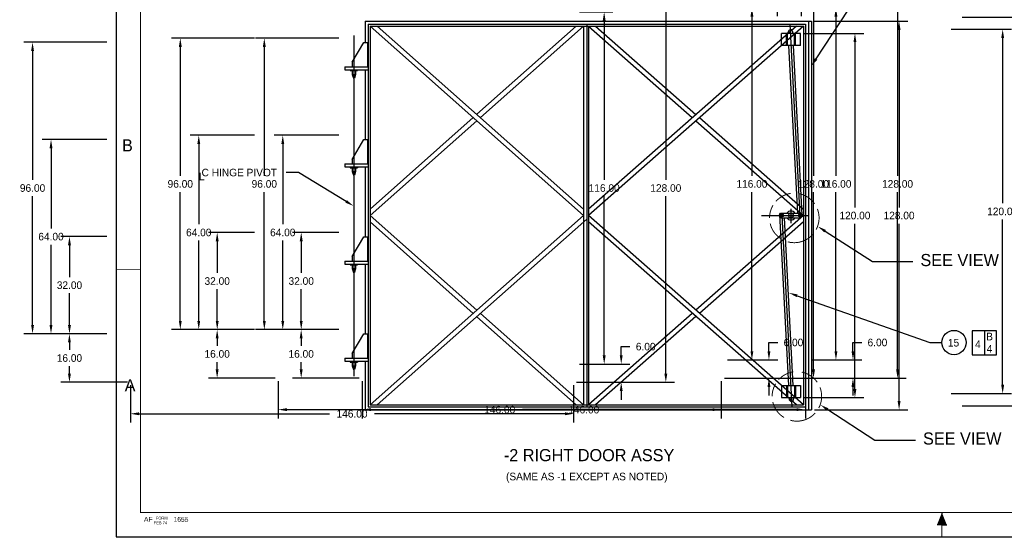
# Model space of a CAD drawing. Extents: x -2 to 34, y 0 to 22.6.
# Tile 1 of 3: x -2 to 18.3, y 0 to 10.6. Entities that reach past the tile are written whole.
import ezdxf
from ezdxf.enums import TextEntityAlignment as Align

# ---------------------------------------------------------------- set-up
doc = ezdxf.new("R2010")
doc.units = 0
doc.linetypes.add('CENTER', pattern=[0])
doc.linetypes.add('HIDDEN', pattern=[0])
doc.layers.get('0').update_dxf_attribs({"linetype": 'CONTINUOUS'})
doc.layers.get('DEFPOINTS').update_dxf_attribs({"linetype": 'CONTINUOUS'})
for name, color, linetype in [('DIM', 5, 'CONTINUOUS'), ('DIMENSION', 5, 'CONTINUOUS'), ('HATCH', 2, 'CONTINUOUS'), ('LETTERING', 5, 'CONTINUOUS'), ('OUTLINE', 1, 'CONTINUOUS'), ('REBAR', 1, 'CONTINUOUS')]:
    doc.layers.add(name, color=color, linetype=linetype)
doc.dimstyles.get("Standard").update_dxf_attribs({"dimtxt": 2.5, "dimasz": 2.5, "dimexe": 1.25, "dimexo": 0.625, "dimtad": 1, "dimcen": 2.5, "dimazin": 3, "dimtfac": 1, "dimtmove": 0, "dimatfit": 3})

# ---------------------------------------------------------------- blocks, each defined once
blk = doc.blocks.new('BORDER')
at = {"color": 0}
for p, q in [((0, 1), (0, 0)), ((0, 0), (1, 0))]:
    blk.add_line(p, q, dxfattribs=at)
blk = doc.blocks.new('*X')
at = {"color": 0}
for p, q in [((10.246, 20.499), (10.339, 20.592)), ((10.458, 20.357), (10.543, 20.443)), ((10.571, 20.117), (10.673, 20.219)), ((10.578, 19.771), (10.703, 19.896)), ((10.578, 19.417), (10.703, 19.542)), ((10.578, 19.063), (10.703, 19.188)), ((10.578, 18.71), (10.703, 18.835)), ((10.578, 18.356), (10.703, 18.481)), ((10.578, 18.003), (10.703, 18.128)), ((8.295, 17.754), (8.045, 18.004)), ((8.222, 17.743), (8.045, 17.92)), ((8.295, 17.839), (8.11, 18.024)), ((8.295, 17.924), (8.195, 18.024)), ((8.295, 18.009), (8.28, 18.024)), ((8.615, 17.774), (8.42, 17.969)), ((8.53, 17.774), (8.42, 17.884)), ((8.67, 17.804), (8.45, 18.024)), ((8.67, 17.888), (8.535, 18.024)), ((8.67, 17.973), (8.62, 18.024)), ((7.829, 17.711), (7.797, 17.743)), ((7.914, 17.711), (7.84, 17.786)), ((7.92, 17.79), (7.882, 17.828)), ((7.92, 17.763), (7.994, 17.837)), ((7.985, 17.743), (8.045, 17.804)), ((8.137, 17.743), (8.045, 17.835)), ((8.052, 17.743), (8.045, 17.75)), ((8.295, 17.799), (8.333, 17.837)), ((8.324, 17.743), (8.418, 17.837)), ((8.445, 17.774), (8.42, 17.799)), ((8.737, 17.774), (8.792, 17.829)), ((8.865, 17.774), (8.919, 17.829)), ((8.992, 17.774), (9.046, 17.829)), ((9.119, 17.774), (9.174, 17.829)), ((9.247, 17.774), (9.301, 17.829)), ((9.374, 17.774), (9.428, 17.829)), ((9.501, 17.774), (9.556, 17.829)), ((9.628, 17.774), (9.683, 17.829)), ((9.756, 17.774), (9.764, 17.783)), ((10.672, 17.743), (10.703, 17.774)), ((7.909, 17.462), (7.795, 17.576)), ((7.92, 17.535), (7.869, 17.587)), ((7.92, 17.509), (7.967, 17.556)), ((7.958, 17.462), (8.045, 17.549)), ((8.043, 17.462), (8.045, 17.464)), ((8.266, 17.274), (8.045, 17.495)), ((8.295, 17.33), (8.07, 17.556)), ((8.295, 17.415), (8.155, 17.556)), ((8.295, 17.5), (8.24, 17.556)), ((8.295, 17.544), (8.307, 17.556)), ((8.298, 17.462), (8.391, 17.556)), ((8.383, 17.462), (8.42, 17.5)), ((8.606, 17.274), (8.42, 17.46)), ((8.67, 17.295), (8.441, 17.524)), ((8.67, 17.379), (8.526, 17.524)), ((8.67, 17.464), (8.61, 17.524)), ((8.717, 17.417), (8.67, 17.464)), ((8.687, 17.47), (8.742, 17.524)), ((8.815, 17.47), (8.869, 17.524)), ((8.942, 17.47), (8.997, 17.524)), ((9.069, 17.47), (9.124, 17.524)), ((9.197, 17.47), (9.251, 17.524)), ((9.324, 17.47), (9.378, 17.524)), ((9.451, 17.47), (9.506, 17.524)), ((9.578, 17.47), (9.633, 17.524)), ((9.706, 17.47), (9.76, 17.524)), ((8.182, 17.274), (8.045, 17.41)), ((8.097, 17.274), (8.045, 17.326)), ((8.521, 17.274), (8.42, 17.375)), ((8.436, 17.274), (8.42, 17.29)), ((8.717, 17.332), (8.67, 17.379)), ((8.717, 17.248), (8.67, 17.295)), ((9.764, 17.388), (9.717, 17.435)), ((9.764, 17.304), (9.717, 17.351)), ((9.764, 17.219), (9.717, 17.266)), ((10.578, 17.296), (10.703, 17.421)), ((8.717, 17.163), (8.67, 17.21)), ((8.717, 17.078), (8.67, 17.125)), ((8.717, 16.993), (8.67, 17.04)), ((9.764, 17.134), (9.717, 17.181)), ((9.764, 17.049), (9.717, 17.096)), ((8.717, 16.908), (8.67, 16.955)), ((8.717, 16.823), (8.67, 16.87)), ((9.764, 16.964), (9.717, 17.011)), ((9.764, 16.879), (9.717, 16.926)), ((9.764, 16.794), (9.717, 16.841)), ((8.717, 16.738), (8.67, 16.785)), ((8.702, 16.669), (8.67, 16.701)), ((9.764, 16.71), (9.717, 16.757)), ((9.764, 16.625), (9.717, 16.672)), ((9.764, 16.54), (9.717, 16.587)), ((26.986, 13.107), (26.883, 13.21)), ((27.113, 13.107), (26.988, 13.232)), ((27.24, 13.107), (27.115, 13.232)), ((27.368, 13.107), (27.243, 13.232)), ((27.383, 13.219), (27.37, 13.232)), ((24.44, 13.107), (24.393, 13.154)), ((24.504, 13.107), (24.457, 13.154)), ((24.568, 13.107), (24.521, 13.154)), ((24.631, 13.107), (24.584, 13.154)), ((24.695, 13.107), (24.648, 13.154)), ((24.759, 13.107), (24.712, 13.154)), ((24.822, 13.107), (24.775, 13.154)), ((24.886, 13.107), (24.839, 13.154)), ((24.949, 13.107), (24.902, 13.154)), ((25.013, 13.107), (24.966, 13.154)), ((25.077, 13.107), (25.03, 13.154)), ((25.14, 13.107), (25.093, 13.154)), ((25.204, 13.107), (25.157, 13.154)), ((25.268, 13.107), (25.221, 13.154)), ((25.331, 13.107), (25.284, 13.154)), ((25.395, 13.107), (25.348, 13.154)), ((25.459, 13.107), (25.412, 13.154)), ((25.522, 13.107), (25.475, 13.154)), ((25.586, 13.107), (25.539, 13.154)), ((25.649, 13.107), (25.602, 13.154)), ((25.713, 13.107), (25.666, 13.154)), ((25.777, 13.107), (25.73, 13.154)), ((25.84, 13.107), (25.793, 13.154)), ((25.904, 13.107), (25.857, 13.154)), ((25.968, 13.107), (25.921, 13.154)), ((26.031, 13.107), (25.984, 13.154)), ((26.095, 13.107), (26.048, 13.154)), ((26.159, 13.107), (26.112, 13.154)), ((26.222, 13.107), (26.175, 13.154)), ((26.286, 13.107), (26.239, 13.154)), ((26.35, 13.107), (26.303, 13.154)), ((26.413, 13.107), (26.366, 13.154)), ((26.477, 13.107), (26.43, 13.154)), ((26.54, 13.107), (26.493, 13.154)), ((26.604, 13.107), (26.557, 13.154)), ((26.668, 13.107), (26.621, 13.154)), ((26.737, 13.102), (26.684, 13.154)), ((26.741, 13.08), (26.768, 13.107)), ((26.795, 13.107), (26.748, 13.154)), ((26.797, 13.05), (26.853, 13.107)), ((26.859, 13.107), (26.812, 13.154)), ((26.869, 13.038), (26.938, 13.107)), ((26.883, 13.146), (26.875, 13.154)), ((26.942, 13.026), (27.023, 13.107)), ((27.015, 13.014), (27.108, 13.107)), ((27.073, 12.988), (27.133, 13.047)), ((27.087, 12.916), (27.133, 12.962)), ((27.087, 12.832), (27.133, 12.878)), ((27.087, 12.747), (27.133, 12.793)), ((27.087, 12.662), (27.133, 12.708)), ((27.087, 12.577), (27.133, 12.623)), ((27.087, 12.492), (27.133, 12.538)), ((27.087, 12.407), (27.133, 12.453)), ((27.087, 12.322), (27.133, 12.368)), ((27.087, 12.238), (27.133, 12.284)), ((27.087, 12.153), (27.133, 12.199)), ((27.087, 12.068), (27.133, 12.114)), ((27.087, 11.983), (27.133, 12.029)), ((27.087, 11.898), (27.133, 11.944)), ((27.087, 11.813), (27.133, 11.859)), ((27.087, 11.728), (27.133, 11.774)), ((27.087, 11.644), (27.133, 11.69)), ((27.087, 11.559), (27.133, 11.605)), ((27.087, 11.474), (27.133, 11.52)), ((27.087, 11.389), (27.133, 11.435)), ((26.738, 11.125), (26.773, 11.16)), ((26.805, 11.107), (26.874, 11.177)), ((26.89, 11.107), (26.976, 11.194)), ((26.975, 11.107), (27.133, 11.265)), ((27.059, 11.107), (27.133, 11.181)), ((27.087, 11.304), (27.133, 11.35)), ((24.324, 11.06), (24.283, 11.101)), ((24.387, 11.06), (24.34, 11.107)), ((24.451, 11.06), (24.404, 11.107)), ((24.514, 11.06), (24.467, 11.107)), ((24.578, 11.06), (24.531, 11.107)), ((24.642, 11.06), (24.595, 11.107)), ((24.705, 11.06), (24.658, 11.107)), ((24.769, 11.06), (24.722, 11.107)), ((24.833, 11.06), (24.786, 11.107)), ((24.896, 11.06), (24.849, 11.107)), ((24.96, 11.06), (24.913, 11.107)), ((25.024, 11.06), (24.977, 11.107)), ((25.087, 11.06), (25.04, 11.107)), ((25.151, 11.06), (25.104, 11.107)), ((25.215, 11.06), (25.168, 11.107)), ((25.278, 11.06), (25.231, 11.107)), ((25.342, 11.06), (25.295, 11.107)), ((25.405, 11.06), (25.358, 11.107)), ((25.469, 11.06), (25.422, 11.107)), ((25.533, 11.06), (25.486, 11.107)), ((25.596, 11.06), (25.549, 11.107)), ((25.66, 11.06), (25.613, 11.107)), ((25.724, 11.06), (25.677, 11.107)), ((25.787, 11.06), (25.74, 11.107)), ((25.851, 11.06), (25.804, 11.107)), ((25.915, 11.06), (25.868, 11.107)), ((25.978, 11.06), (25.931, 11.107)), ((26.042, 11.06), (25.995, 11.107)), ((26.105, 11.06), (26.058, 11.107)), ((26.169, 11.06), (26.122, 11.107)), ((26.233, 11.06), (26.186, 11.107)), ((26.296, 11.06), (26.249, 11.107)), ((26.36, 11.06), (26.313, 11.107)), ((26.424, 11.06), (26.377, 11.107)), ((26.487, 11.06), (26.44, 11.107)), ((26.551, 11.06), (26.504, 11.107)), ((26.615, 11.06), (26.568, 11.107)), ((26.678, 11.06), (26.631, 11.107)), ((26.742, 11.06), (26.695, 11.107)), ((26.806, 11.06), (26.759, 11.107)), ((26.869, 11.06), (26.822, 11.107))]:
    blk.add_line(p, q, dxfattribs=at)
blk = doc.blocks.new('*D')
at = {"color": 0, "linetype": 'BYBLOCK'}
for p, q in [((6.012, 16.762), (7.505, 18.255)), ((3.828, 17.524), (3.648, 17.524)), ((3.956, 17.397), (3.828, 17.524)), ((3.929, 17.116), (4.21, 17.397)), ((4.282, 16.762), (4.564, 17.044)), ((4.564, 16.789), (4.691, 16.662)), ((3.708, 16.125), (3.708, 13.782)), ((6.875, 16), (8.439, 16)), ((4.27, 15.317), (4.27, 13.782)), ((27.133, 13.17), (27.133, 14.686)), ((27.383, 13.295), (27.383, 14.686)), ((26.953, 14.506), (26.773, 14.506)), ((27.563, 14.506), (27.743, 14.506)), ((3.528, 13.962), (3.348, 13.962)), ((4.45, 13.962), (4.63, 13.962)), ((18.877, 12.779), (18.877, 10.807)), ((5.126, 11.266), (5.126, 12.26)), ((9.626, 11.266), (9.626, 12.26)), ((5.306, 12.08), (6.974, 12.08)), ((9.446, 12.08), (7.778, 12.08)), ((5.063, 11.329), (5.063, 11.88)), ((5.126, 11.266), (5.126, 11.88)), ((4.883, 11.7), (4.703, 11.7)), ((5.306, 11.7), (5.486, 11.7)), ((18.377, 11.682), (18.377, 10.807)), ((14.251, 11.266), (16.267, 11.266)), ((16.087, 11.086), (16.087, 7.434)), ((18.197, 10.987), (18.017, 10.987)), ((19.057, 10.987), (19.237, 10.987)), ((14.313, 10.891), (14.998, 10.891)), ((14.818, 10.711), (14.818, 7.434)), ((19.147, 10.7), (21.07, 10.7)), ((18.921, 10.45), (20.161, 10.45)), ((20.89, 10.52), (20.89, 6.868)), ((4.579, 10.266), (2.868, 10.266)), ((19.981, 10.27), (19.981, 6.868)), ((3.048, 10.086), (3.048, 7.434)), ((4.579, 8.266), (3.248, 8.266)), ((3.428, 8.086), (3.428, 6.434)), ((26.508, 7.898), (28.563, 7.898)), ((28.383, 7.718), (28.383, 7.566)), ((3.048, 4.446), (3.048, 7.098)), ((14.818, 3.821), (14.818, 7.098)), ((16.087, 3.446), (16.087, 7.098)), ((28.383, 7.078), (28.383, 7.23)), ((27.445, 6.898), (28.563, 6.898)), ((19.981, 3.13), (19.981, 6.532)), ((20.89, 2.88), (20.89, 6.532)), ((3.428, 4.446), (3.428, 6.098)), ((4.579, 6.266), (3.628, 6.266)), ((3.808, 6.086), (3.808, 5.434)), ((3.808, 4.446), (3.808, 5.098)), ((4.579, 4.266), (2.868, 4.266)), ((4.579, 4.266), (3.248, 4.266)), ((4.579, 4.266), (3.628, 4.266)), ((3.807, 4.086), (3.807, 3.934)), ((15.169, 3.821), (15.169, 4.001)), ((15.169, 4.001), (15.349, 4.001)), ((3.807, 3.446), (3.807, 3.598)), ((14.313, 3.641), (15.349, 3.641)), ((5.001, 3.266), (3.627, 3.266)), ((14.251, 3.266), (16.267, 3.266)), ((5.063, 3.204), (5.063, 2.438)), ((14.188, 3.204), (14.188, 2.438)), ((15.169, 3.086), (15.169, 2.906)), ((18.921, 2.95), (20.161, 2.95)), ((19.147, 2.7), (21.07, 2.7)), ((5.243, 2.618), (9.161, 2.618)), ((14.008, 2.618), (10.091, 2.618))]:
    blk.add_line(p, q, dxfattribs=at)
for start, end in [(22.4657, 41.572), (3.428, 15.6918)]:
    blk.add_arc((5.25, 16), 3.009, start, end, dxfattribs=at)
for points in [[(7.479, 17.976), (7.523, 18.017), (7.378, 18.128)], [(3.977, 17.418), (3.934, 17.376), (4.083, 17.27)], [(4.585, 16.81), (4.542, 16.768), (4.436, 16.916)], [(8.284, 16.181), (8.224, 16.179), (8.259, 16)], [(26.953, 14.536), (26.953, 14.476), (27.133, 14.506)], [(27.563, 14.536), (27.563, 14.476), (27.383, 14.506)], [(3.528, 13.992), (3.528, 13.932), (3.708, 13.962)], [(4.45, 13.992), (4.45, 13.932), (4.27, 13.962)], [(5.306, 12.11), (5.306, 12.05), (5.126, 12.08)], [(9.446, 12.11), (9.446, 12.05), (9.626, 12.08)], [(4.883, 11.73), (4.883, 11.67), (5.063, 11.7)], [(5.306, 11.73), (5.306, 11.67), (5.126, 11.7)], [(16.057, 11.086), (16.117, 11.086), (16.087, 11.266)], [(18.197, 11.017), (18.197, 10.957), (18.377, 10.987)], [(19.057, 11.017), (19.057, 10.957), (18.877, 10.987)], [(14.788, 10.711), (14.848, 10.711), (14.818, 10.891)], [(20.86, 10.52), (20.92, 10.52), (20.89, 10.7)], [(19.951, 10.27), (20.011, 10.27), (19.981, 10.45)], [(3.018, 10.086), (3.078, 10.086), (3.048, 10.266)], [(3.398, 8.086), (3.458, 8.086), (3.428, 8.266)], [(28.353, 7.718), (28.413, 7.718), (28.383, 7.898)], [(28.353, 7.078), (28.413, 7.078), (28.383, 6.898)], [(3.778, 6.086), (3.838, 6.086), (3.808, 6.266)], [(3.018, 4.446), (3.078, 4.446), (3.048, 4.266)], [(3.398, 4.446), (3.458, 4.446), (3.428, 4.266)], [(3.777, 4.086), (3.837, 4.086), (3.807, 4.266)], [(3.778, 4.446), (3.838, 4.446), (3.808, 4.266)], [(14.788, 3.821), (14.848, 3.821), (14.818, 3.641)], [(15.139, 3.821), (15.199, 3.821), (15.169, 3.641)], [(3.777, 3.446), (3.837, 3.446), (3.807, 3.266)], [(15.139, 3.086), (15.199, 3.086), (15.169, 3.266)], [(16.057, 3.446), (16.117, 3.446), (16.087, 3.266)], [(19.951, 3.13), (20.011, 3.13), (19.981, 2.95)], [(20.86, 2.88), (20.92, 2.88), (20.89, 2.7)], [(5.243, 2.648), (5.243, 2.588), (5.063, 2.618)], [(14.008, 2.648), (14.008, 2.588), (14.188, 2.618)]]:
    blk.add_solid(points, dxfattribs=at)
at = {"layer": 'DEFPOINTS', "color": 0, "linetype": 'BYBLOCK'}
for p in [(4.083, 17.27), (3.884, 17.071), (4.238, 16.718), (5.968, 16.718), (3.708, 16.188), (5.438, 16.188), (6.688, 16), (6.812, 16), (4.27, 15.379), (27.383, 14.506), (3.708, 13.962), (27.383, 13.232), (27.133, 13.107), (18.877, 12.841), (9.626, 12.08), (5.126, 11.7), (18.377, 11.745), (5.063, 11.266), (5.126, 11.204), (5.126, 11.204), (9.626, 11.204), (14.188, 11.266), (16.087, 11.266), (18.877, 10.987), (14.251, 10.891), (14.818, 10.891), (19.085, 10.7), (20.89, 10.7), (18.858, 10.45), (19.981, 10.45), (3.048, 10.266), (4.641, 10.266), (3.428, 8.266), (4.641, 8.266), (26.445, 7.898), (28.383, 7.898), (27.383, 6.898), (3.808, 6.266), (4.641, 6.266), (4.641, 4.266), (4.641, 4.266), (4.641, 4.266), (4.641, 4.266), (14.251, 3.641), (14.251, 3.641), (15.169, 3.641), (3.807, 3.266), (5.063, 3.266), (5.063, 3.266), (14.188, 3.266), (14.188, 3.266), (14.188, 3.266), (18.858, 2.95), (19.085, 2.7), (14.188, 2.618)]:
    blk.add_point(p, dxfattribs=at)
at = {"color": 0, "linetype": 'BYBLOCK'}
for s, p in [('(2.00)', (3.224, 17.524)), ('45%%d', (8.102, 16.982)), ('1.00', (28.059, 14.506)), ('2.25', (3.02, 13.962)), ('72.00', (7.376, 12.08)), ('1.00', (5.802, 11.7)), ('1.00', (19.553, 10.987)), ('96.00', (3.048, 7.266)), ('116.00', (14.818, 7.266)), ('128.00', (16.087, 7.266)), ('4.00', (28.383, 7.398)), ('120.00', (19.981, 6.7)), ('128.00', (20.89, 6.7)), ('64.00', (3.428, 6.266)), ('32.00', (3.808, 5.266)), ('6.00', (15.673, 4.001)), ('16.00', (3.807, 3.766)), ('146.00', (9.626, 2.618))]:
    blk.add_text(s, height=0.156, dxfattribs=at).set_placement(p, align=Align.MIDDLE_CENTER)

msp = doc.modelspace()

# ---------------------------------------------------------------- linework, layer by layer
at = {"color": 0}
for p, q in [((14.596, 6.293), (15.568, 5.666)), ((15.568, 5.666), (16.4, 5.666)), ((14.649, 2.619), (15.622, 1.992)), ((15.622, 1.992), (16.454, 1.992))]:
    msp.add_line(p, q, dxfattribs=at)
at = {"color": 0, "linetype": 'CENTER', "const_width": 0.02}
for points in [[(13.582, 6.907, -0.174382), (13.887, 7.07, -0.495031)], [(14.061, 7.065, -0.193639), (14.379, 6.856, -0.495031)], [(13.451, 6.565, -0.135535), (13.523, 6.827, -0.495031)], [(14.436, 6.75, -0.092849), (14.471, 6.565, -0.122513), (14.411, 6.326, -1)], [(13.695, 6.13, -0.201096), (13.464, 6.449, -1)], [(14.34, 6.224, -0.283721), (13.826, 6.073, -1)], [(13.636, 3.233, -0.174382), (13.94, 3.396, -0.495031)], [(14.115, 3.391, -0.193639), (14.433, 3.182, -0.495031)], [(13.504, 2.891, -0.135535), (13.577, 3.153, -0.495031)], [(14.49, 3.076, -0.092849), (14.524, 2.891, -0.122513), (14.465, 2.652, -1)], [(13.749, 2.456, -0.201096), (13.518, 2.775, -1)], [(14.393, 2.55, -0.283721), (13.879, 2.399, -1)]]:
    msp.add_lwpolyline(points, format="xyb", dxfattribs=at)
at = {"color": 0}
for points in [[(14.579, 6.268), (14.612, 6.318), (14.444, 6.391)], [(14.633, 2.594), (14.666, 2.644), (14.498, 2.717)]]:
    msp.add_solid(points, dxfattribs=at)
at = {"layer": 'DEFPOINTS', "color": 0, "linetype": 'BYBLOCK'}
for p in [(5.126, 10.615), (14.251, 10.615)]:
    msp.add_point(p, dxfattribs=at)
at = {"layer": 'DIM', "color": 0}
for p, q in [((14.019, 4.963), (16.75, 4)), ((17.875, 4.244), (17.875, 3.744)), ((16.75, 4), (17, 4))]:
    msp.add_line(p, q, dxfattribs=at)
msp.add_lwpolyline([(17.625, 4.244), (17.625, 3.744), (18.125, 3.744), (18.125, 4.244)], close=True, dxfattribs=at)
msp.add_solid([(14.009, 4.935), (14.029, 4.991), (13.849, 5.023)], dxfattribs=at)
at = {"layer": 'DIMENSION', "color": 0}
for p, q in [((14.409, 9.838), (15.5, 11.5)), ((3.75, 7.5), (3.5, 7.5)), ((4.734, 6.903), (3.75, 7.5))]:
    msp.add_line(p, q, dxfattribs=at)
msp.add_circle((17.25, 4), 0.25, dxfattribs=at)
for points in [[(14.434, 9.821), (14.384, 9.854), (14.311, 9.687)], [(4.749, 6.929), (4.718, 6.878), (4.888, 6.81)]]:
    msp.add_solid(points, dxfattribs=at)
at = {"layer": 'HATCH', "color": 0}
for p, q in [((5.126, 10.615), (14.251, 10.615)), ((5.126, 10.615), (5.126, 10.178)), ((5.188, 10.553), (14.188, 10.553)), ((5.188, 10.553), (5.188, 2.678)), ((9.688, 10.553), (9.688, 2.678)), ((14.079, 6.615), (13.875, 10.553)), ((14.188, 10.553), (14.188, 2.678)), ((14.251, 10.615), (14.313, 10.615)), ((14.251, 10.615), (14.251, 2.615)), ((14.313, 10.615), (14.313, 2.615)), ((13.696, 10.115), (13.696, 10.365)), ((14.087, 10.365), (13.696, 10.365)), ((13.798, 10.115), (13.798, 10.365)), ((13.838, 10.365), (13.837, 10.389)), ((13.932, 10.365), (13.93, 10.394)), ((13.985, 10.115), (13.985, 10.365)), ((14.087, 10.115), (14.087, 10.365)), ((4.86, 9.771), (5.095, 10.178)), ((5.095, 10.178), (5.173, 10.178)), ((5.173, 10.178), (5.173, 9.678)), ((14.087, 10.115), (13.696, 10.115)), ((14.03, 6.662), (13.851, 10.115)), ((14.125, 6.631), (13.945, 10.115)), ((4.86, 9.771), (4.86, 9.678)), ((4.704, 9.678), (5.188, 9.678)), ((4.704, 9.678), (4.704, 9.615)), ((4.704, 9.615), (5.188, 9.615)), ((4.813, 9.615), (4.813, 9.599)), ((4.813, 9.599), (4.97, 9.599)), ((4.86, 9.693), (4.86, 9.678)), ((4.86, 9.599), (4.86, 9.521)), ((4.923, 9.599), (4.923, 9.521)), ((4.97, 9.615), (4.97, 9.599)), ((5.126, 9.615), (5.126, 8.178)), ((4.86, 9.521), (4.881, 9.443)), ((4.86, 9.521), (4.923, 9.521)), ((4.881, 9.443), (4.902, 9.443)), ((4.923, 9.521), (4.902, 9.443)), ((4.86, 7.771), (5.095, 8.178)), ((5.095, 8.178), (5.188, 8.178)), ((5.173, 8.178), (5.173, 7.678)), ((4.86, 7.771), (4.86, 7.678)), ((4.704, 7.678), (4.704, 7.615)), ((4.704, 7.678), (5.173, 7.678)), ((4.704, 7.615), (5.188, 7.615)), ((4.813, 7.615), (4.813, 7.599)), ((4.813, 7.599), (4.97, 7.599)), ((4.86, 7.599), (4.86, 7.521)), ((4.86, 7.521), (4.923, 7.521)), ((4.86, 7.521), (4.881, 7.443)), ((4.923, 7.521), (4.902, 7.443)), ((4.923, 7.599), (4.923, 7.521)), ((4.97, 7.615), (4.97, 7.599)), ((5.126, 7.615), (5.126, 6.178)), ((4.881, 7.443), (4.902, 7.443)), ((13.284, 6.615), (14.251, 6.615)), ((13.656, 6.636), (13.678, 6.661)), ((13.656, 6.636), (13.838, 3.115)), ((13.688, 6.662), (13.657, 6.631)), ((13.688, 6.568), (13.657, 6.599)), ((13.678, 6.661), (13.688, 6.661)), ((13.688, 6.662), (14.095, 6.662)), ((13.688, 6.568), (14.095, 6.568)), ((13.704, 6.615), (13.908, 2.678)), ((13.753, 6.568), (13.932, 3.115)), ((14.095, 6.662), (14.126, 6.631)), ((14.095, 6.662), (14.126, 6.631)), ((14.095, 6.568), (14.126, 6.599)), ((14.095, 6.568), (14.126, 6.599)), ((4.86, 5.771), (5.095, 6.178)), ((5.095, 6.178), (5.173, 6.178)), ((5.173, 6.178), (5.173, 5.678)), ((4.704, 5.678), (4.704, 5.615)), ((4.704, 5.678), (5.188, 5.678)), ((4.86, 5.771), (4.86, 5.678)), ((4.704, 5.615), (5.188, 5.615)), ((4.813, 5.615), (4.813, 5.599)), ((4.813, 5.599), (4.97, 5.599)), ((4.86, 5.599), (4.86, 5.521)), ((4.86, 5.521), (4.923, 5.521)), ((4.86, 5.521), (4.881, 5.443)), ((4.923, 5.521), (4.902, 5.443)), ((4.923, 5.599), (4.923, 5.521)), ((4.97, 5.615), (4.97, 5.599)), ((5.126, 5.615), (5.126, 4.178)), ((4.881, 5.443), (4.902, 5.443)), ((4.86, 3.771), (5.095, 4.178)), ((5.095, 4.178), (5.173, 4.178)), ((5.173, 4.178), (5.173, 3.678)), ((4.704, 3.678), (5.188, 3.678)), ((4.704, 3.678), (4.704, 3.615)), ((4.86, 3.771), (4.86, 3.678)), ((4.704, 3.615), (5.188, 3.615)), ((4.813, 3.615), (4.813, 3.599)), ((4.813, 3.599), (4.97, 3.599)), ((4.86, 3.599), (4.86, 3.521)), ((4.86, 3.521), (4.923, 3.521)), ((4.86, 3.521), (4.881, 3.443)), ((4.923, 3.521), (4.902, 3.443)), ((4.923, 3.599), (4.923, 3.521)), ((4.97, 3.615), (4.97, 3.599)), ((5.126, 3.615), (5.126, 2.615)), ((4.881, 3.443), (4.902, 3.443)), ((13.696, 3.115), (14.087, 3.115)), ((13.696, 3.115), (13.696, 2.865)), ((13.798, 3.115), (13.798, 2.865)), ((13.985, 3.115), (13.985, 2.865)), ((14.087, 3.115), (14.087, 2.865)), ((13.696, 2.865), (14.087, 2.865)), ((13.851, 2.865), (13.853, 2.836)), ((13.945, 2.865), (13.946, 2.841)), ((5.188, 2.678), (14.188, 2.678)), ((13.901, 2.792), (13.902, 2.792)), ((5.126, 2.615), (14.251, 2.615)), ((14.251, 2.615), (14.313, 2.615))]:
    msp.add_line(p, q, dxfattribs=at)
at = {"layer": 'HATCH', "color": 0, "linetype": 'HIDDEN'}
for p, q in [((9.621, 6.615), (5.225, 10.516)), ((5.225, 10.516), (14.152, 10.516)), ((5.225, 10.516), (5.225, 2.714)), ((9.621, 6.747), (5.373, 10.516)), ((9.472, 10.516), (7.423, 8.698)), ((9.621, 10.516), (7.497, 8.632)), ((9.621, 10.516), (9.621, 2.714)), ((9.72, 10.516), (11.861, 8.631)), ((14.003, 10.516), (9.72, 6.747)), ((14.152, 10.516), (9.72, 6.615)), ((9.72, 10.516), (9.72, 2.714)), ((9.869, 10.516), (11.936, 8.697)), ((13.821, 10.115), (13.821, 10.365)), ((13.962, 10.115), (13.962, 10.365)), ((14.152, 10.516), (14.152, 2.714)), ((7.348, 8.632), (5.225, 6.747)), ((7.423, 8.566), (5.225, 6.615)), ((11.936, 8.566), (14.152, 6.615)), ((12.011, 8.631), (14.152, 6.747)), ((7.423, 4.664), (5.225, 6.615)), ((9.621, 6.615), (5.225, 2.714)), ((9.686, 6.541), (5.373, 2.714)), ((14.152, 2.714), (9.72, 6.615)), ((14.152, 6.615), (11.936, 4.664)), ((7.348, 4.598), (5.225, 6.483)), ((14.003, 2.714), (9.72, 6.484)), ((14.152, 6.484), (12.011, 4.599)), ((9.472, 2.714), (7.423, 4.532)), ((9.621, 2.714), (7.497, 4.598)), ((11.861, 4.599), (9.72, 2.714)), ((11.936, 4.533), (9.869, 2.714)), ((13.821, 3.115), (13.821, 2.865)), ((13.962, 3.115), (13.962, 2.865)), ((5.225, 2.714), (14.152, 2.714))]:
    msp.add_line(p, q, dxfattribs=at)
at = {"layer": 'HATCH', "color": 0, "linetype": 'CENTER'}
for p, q in [((4.891, 10.324), (4.891, 3.31)), ((13.891, 6.752), (13.891, 6.46)), ((13.657, 6.631), (13.657, 6.599)), ((13.704, 6.631), (13.704, 6.599)), ((14.079, 6.631), (14.079, 6.599)), ((14.079, 6.599), (14.079, 6.631)), ((14.126, 6.631), (14.126, 6.599)), ((14.126, 6.599), (14.126, 6.631))]:
    msp.add_line(p, q, dxfattribs=at)
at = {"layer": 'HATCH', "color": 0}
for centre, radius in [((13.704, 6.615), 0.0312), ((13.891, 6.615), 0.0469), ((14.079, 6.615), 0.0312)]:
    msp.add_circle(centre, radius, dxfattribs=at)
for centre, radius, start, end in [((13.883, 10.392), 0.0466, 92.9609, 182.9609), ((13.884, 10.392), 0.0466, 2.9609, 92.9609), ((13.891, 6.615), 0.0938, 30, 150), ((13.891, 6.615), 0.0938, 210, 330), ((13.9, 2.839), 0.0466, 272.9609, 2.9609), ((13.899, 2.839), 0.0466, 182.9609, 272.9609)]:
    msp.add_arc(centre, radius, start, end, dxfattribs=at)
for p in [(4.923, 9.52), (4.923, 7.52), (4.923, 5.52), (4.923, 3.52)]:
    msp.add_point(p, dxfattribs=at)
at = {"layer": 'OUTLINE', "color": 0}
for p, q in [((17, 0.5), (17, 0.25)), ((17, 0.25), (16.9, 0.25)), ((17, 0.25), (17.1, 0.25))]:
    msp.add_line(p, q, dxfattribs=at)
at = {"layer": 'OUTLINE', "color": 0, "const_width": 0.02}
msp.add_lwpolyline([(0.5, 21.5), (0.5, 0.5), (33.5, 0.5), (33.5, 21.5)], close=True, dxfattribs=at)
for points in [[(-0.001, 5.5), (0.499, 5.5)], [(17, 0.5), (17, 0)]]:
    msp.add_lwpolyline(points, dxfattribs=at)
at = {"layer": 'OUTLINE', "color": 0}
msp.add_solid([(17, 0.5), (17.1, 0.25), (16.9, 0.25)], dxfattribs=at)

# ---------------------------------------------------------------- block references
at = {"color": 0, "xscale": 33.99999864, "yscale": 21.99999912, "zscale": 33.99999864}
msp.add_blockref('BORDER', (0, 0), dxfattribs=at)
at = {"layer": 'REBAR', "color": 0}
for p in [(1.724, -1.626), (1.724, -1.626), (1.724, -1.626), (1.724, -1.626), (1.724, -1.626), (1.724, -1.626), (1.724, -1.626), (1.724, -1.626), (1.724, -1.626), (1.756, -1.626), (1.756, -1.626), (1.756, -1.626), (1.756, -1.626), (1.756, -1.626)]:
    msp.add_blockref('*X', p, dxfattribs=at)

# ---------------------------------------------------------------- texts
at = {"color": 0}
for p in [(16.558, 5.573), (16.611, 1.899)]:
    msp.add_text('SEE VIEW', height=0.25, dxfattribs=at).set_placement(p)
for s, height, p in [('-2 RIGHT DOOR ASSY', 0.25, (9.735, 1.557)), ('(SAME AS -1 EXCEPT AS NOTED)', 0.156, (9.688, 1.164))]:
    msp.add_text(s, height=height, dxfattribs=at).set_placement(p, align=Align.CENTER)
at = {"layer": 'DIM', "color": 0}
for s, p in [('B', (17.981, 4.045)), ('4', (17.74, 3.886)), ('4', (17.981, 3.793))]:
    msp.add_text(s, height=0.156, dxfattribs=at).set_placement(p, align=Align.CENTER)
at = {"layer": 'DIMENSION', "color": 0}
msp.add_text('C HINGE PIVOT', height=0.156, dxfattribs=at).set_placement((2.533, 7.5), align=Align.MIDDLE_CENTER)
for s, p in [('L', (1.759, 7.342)), ('15', (17.24, 3.918))]:
    msp.add_text(s, height=0.156, dxfattribs=at).set_placement(p, align=Align.CENTER)
at = {"layer": 'OUTLINE', "color": 0}
for s, p in [('B', (0.229, 7.934)), ('A', (0.284, 2.992))]:
    msp.add_text(s, height=0.25, dxfattribs=at).set_placement(p, align=Align.CENTER)
for s, height, p in [('AF', 0.1, (0.57, 0.309)), ('FORM', 0.06, (0.815, 0.356)), ('1655', 0.1, (1.179, 0.309)), ('FEB 74', 0.06, (0.772, 0.259))]:
    msp.add_text(s, height=height, dxfattribs=at).set_placement(p)

# ---------------------------------------------------------------- dimensions: what is measured, and where the dimension line sits
at = {"layer": 'DIM', "color": 0}
dim = msp.add_linear_dim(base=(27.383, 14.506), p1=(27.133, 13.107), p2=(27.383, 13.232), text='1.00', dimstyle='Standard', dxfattribs=at)
dim.commit()
dim.dimension.update_dxf_attribs({"geometry": '*D', "text_midpoint": (28.059, 14.506)})
dim = msp.add_aligned_dim(p1=(4.238, 16.718), p2=(3.884, 17.071), distance=-0.281, text='(2.00)', dimstyle='Standard', dxfattribs=at)
dim.commit()
dim.dimension.update_dxf_attribs({"geometry": '*D', "text_midpoint": (3.224, 17.524)})
at = {"layer": 'DIMENSION', "color": 0}
dim = msp.add_linear_dim(base=(3.708, 13.962), p1=(4.27, 15.379), p2=(3.708, 16.188), text='2.25', dimstyle='Standard', dxfattribs=at)
dim.commit()
dim.dimension.update_dxf_attribs({"geometry": '*D', "text_midpoint": (3.02, 13.962)})
dim = msp.add_linear_dim(base=(28.383, 7.898), p1=(27.383, 6.898), p2=(26.445, 7.898), angle=90, text='4.00', dimstyle='Standard', dxfattribs=at)
dim.commit()
dim.dimension.update_dxf_attribs({"geometry": '*D', "text_midpoint": (28.383, 7.398)})
for base, p1, p2, text, middle in [((15.21, 10.365), (14.087, 2.865), (14.087, 10.365), '120.00', (15.21, 6.615)), ((16.119, 10.615), (14.313, 2.615), (14.313, 10.615), '128.00', (16.119, 6.615))]:
    dim = msp.add_linear_dim(base=base, p1=p1, p2=p2, angle=90, text=text, dimstyle='Standard', dxfattribs=at)
    dim.commit()
    dim.dimension.update_dxf_attribs({"geometry": '*D', "text_midpoint": middle, "insert": (-4.772, -0.085)})
at = {"layer": 'LETTERING', "color": 0}
dim = msp.add_angular_dim_2l(base=(6.364, 16.982), line1=((4.958, 16), (5.083, 16)), line2=((3.708, 16.188), (4.238, 16.718)), dimstyle='Standard', dxfattribs=at)
dim.commit()
dim.dimension.update_dxf_attribs({"geometry": '*D', "text_midpoint": (6.372, 16.982), "dimtype": 130, "insert": (-1.73, 0)})

doc.saveas('drawing.dxf')
